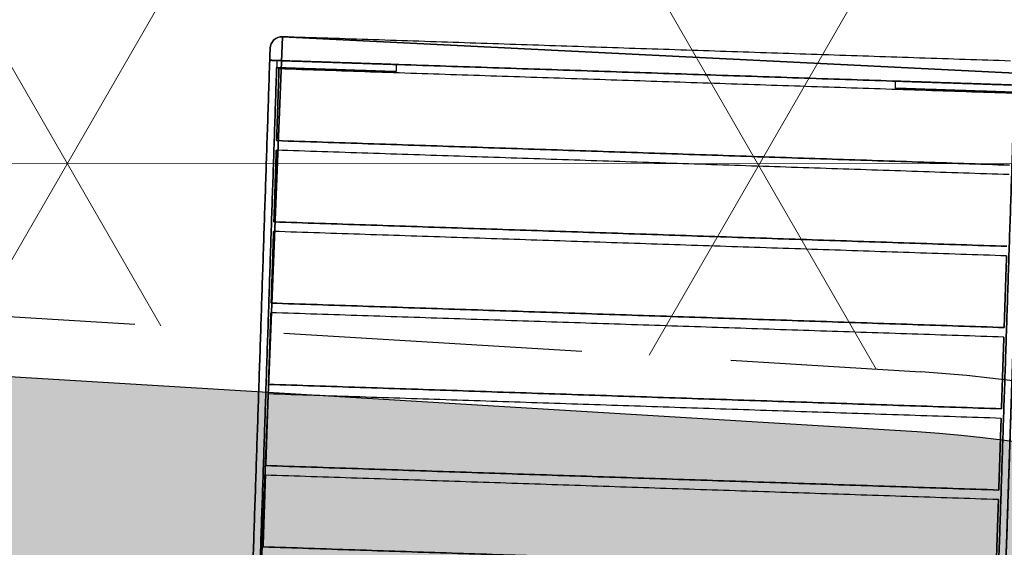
# Model space of a CAD drawing. Header units: metres. Extents: x 7415312 to 7415578, y 5538064 to 5538378.
# Tile 16 of 83: x 7415406.526 to 7415407.351, y 5538203.433 to 5538203.874. Entities that reach past the tile are written whole.
import ezdxf

# ---------------------------------------------------------------- set-up
doc = ezdxf.new("R2010")
doc.units = ezdxf.units.M
doc.header["$MEASUREMENT"] = 0
doc.linetypes.add('DASHED2', pattern=[0.375, 0.25, -0.125])
doc.linetypes.add('mz1.0_0.5', pattern=[1.5, 1, -0.5])
for name, color, linetype, lineweight in [('_LL_CIENKA', 7, 'Continuous', 25), ('_LL_OBZEZE GRANITOWE', 30, 'DASHED2', 30), ('_LL_PRZERYWANA', 7, 'mz1.0_0.5', 18), ('LL_KRESKOWANIE', 253, 'Continuous', 0), ('SZKIC', 10, 'Continuous', 35)]:
    doc.layers.add(name, color=color, linetype=linetype, lineweight=lineweight)
doc.layers.add('_LL_MALA_ARCHITEKTURA', color=7, linetype='Continuous', lineweight=35, true_color=0x000000)
doc.layers.add('LP3551$Vrstva 01', color=7, linetype='Continuous', true_color=0xffffff)
doc.layers.add('LP3551$Vrstva 02', color=7, linetype='Continuous', true_color=0xe6ce81)

# ---------------------------------------------------------------- blocks, each defined once
blk = doc.blocks.new('A$7E931D1516BA9')
at = {"layer": 'LP3551$Vrstva 01'}
for points in [[(1.307398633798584e-12, 20.00000000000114, 201.0000000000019), (1.307398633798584e-12, 240.3544702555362, 201.0000000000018), (1.307398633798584e-12, 460.7089405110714, 201.0000000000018)], [(1.307398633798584e-12, 460.7089405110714, 261.0000000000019), (1.307398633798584e-12, 240.3544702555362, 261.0000000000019), (1.307398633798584e-12, 20.00000000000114, 261.0000000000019)], [(6.000000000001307, 460.7089405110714, 201.0000000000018), (6.000000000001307, 243.3544702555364, 201.0000000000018), (6.000000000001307, 26.00000000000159, 201.0000000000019)], [(6.000000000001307, 26.00000000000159, 261.0000000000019), (6.000000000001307, 243.3544702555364, 261.0000000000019), (6.000000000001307, 460.7089405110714, 261.0000000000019)], [(624.0000000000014, 460.7089405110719, 201.0000000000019), (624.0000000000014, 243.3544702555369, 201.000000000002), (624.0000000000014, 26.00000000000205, 201.000000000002)], [(624.0000000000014, 26.00000000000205, 261.000000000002), (624.0000000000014, 243.3544702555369, 261.000000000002), (624.0000000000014, 460.7089405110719, 261.000000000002)], [(630.0000000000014, 20.00000000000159, 201.000000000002), (630.0000000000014, 240.3544702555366, 201.000000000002), (630.0000000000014, 460.7089405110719, 201.0000000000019)], [(630.0000000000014, 460.7089405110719, 261.000000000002), (630.0000000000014, 240.3544702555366, 261.000000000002), (630.0000000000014, 20.00000000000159, 261.000000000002)], [(106.0000000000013, 26.00000000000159, 201.0000000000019), (56.00000000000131, 26.00000000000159, 201.0000000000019), (6.000000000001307, 26.00000000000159, 201.0000000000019)], [(6.000000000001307, 26.00000000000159, 261.0000000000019), (56.00000000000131, 26.00000000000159, 261.0000000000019), (106.0000000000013, 26.00000000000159, 261.0000000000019)], [(106.0000000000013, 20.00000000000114, 201.0000000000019), (106.0000000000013, 23.00000000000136, 201.0000000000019), (106.0000000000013, 26.00000000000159, 201.0000000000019)], [(106.0000000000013, 20.00000000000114, 261.0000000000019), (106.0000000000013, 23.00000000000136, 261.0000000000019), (106.0000000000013, 26.00000000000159, 261.0000000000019)], [(106.0000000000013, 26.00000000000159, 261.0000000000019), (106.0000000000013, 26.00000000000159, 231.0000000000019), (106.0000000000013, 26.00000000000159, 201.0000000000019)], [(524.0000000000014, 26.00000000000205, 201.000000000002), (574.0000000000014, 26.00000000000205, 201.000000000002), (624.0000000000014, 26.00000000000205, 201.000000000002)], [(524.0000000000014, 20.00000000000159, 201.000000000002), (524.0000000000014, 23.00000000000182, 201.000000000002), (524.0000000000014, 26.00000000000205, 201.000000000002)], [(524.0000000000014, 20.00000000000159, 261.000000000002), (524.0000000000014, 23.00000000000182, 261.000000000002), (524.0000000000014, 26.00000000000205, 261.000000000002)], [(624.0000000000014, 26.00000000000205, 261.000000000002), (574.0000000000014, 26.00000000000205, 261.000000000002), (524.0000000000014, 26.00000000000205, 261.000000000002)], [(524.0000000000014, 26.00000000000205, 261.000000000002), (524.0000000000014, 26.00000000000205, 231.000000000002), (524.0000000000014, 26.00000000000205, 201.000000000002)], [(624.0000000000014, 20.00000000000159, 261.000000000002), (624.0000000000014, 23.00000000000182, 261.000000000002), (624.0000000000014, 26.00000000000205, 261.000000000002)], [(624.0000000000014, 26.00000000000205, 201.000000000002), (624.0000000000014, 26.00000000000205, 231.000000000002), (624.0000000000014, 26.00000000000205, 261.000000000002)], [(624.0000000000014, 20.00000000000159, 201.000000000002), (624.0000000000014, 23.00000000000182, 201.000000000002), (624.0000000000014, 26.00000000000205, 201.000000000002)], [(106.0000000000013, 20.00000000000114, 201.0000000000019), (56.00000000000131, 20.00000000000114, 201.0000000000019), (6.000000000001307, 20.00000000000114, 201.0000000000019)], [(6.000000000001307, 20.00000000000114, 261.0000000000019), (56.00000000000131, 20.00000000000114, 261.0000000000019), (106.0000000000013, 20.00000000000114, 261.0000000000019)], [(106.0000000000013, 20.00000000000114, 261.0000000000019), (106.0000000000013, 20.00000000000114, 231.0000000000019), (106.0000000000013, 20.00000000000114, 201.0000000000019)], [(524.0000000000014, 20.00000000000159, 201.000000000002), (574.0000000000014, 20.00000000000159, 201.000000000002), (624.0000000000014, 20.00000000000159, 201.000000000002)], [(624.0000000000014, 20.00000000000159, 261.000000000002), (574.0000000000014, 20.00000000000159, 261.000000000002), (524.0000000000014, 20.00000000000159, 261.000000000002)], [(524.0000000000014, 20.00000000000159, 261.000000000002), (524.0000000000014, 20.00000000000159, 231.000000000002), (524.0000000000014, 20.00000000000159, 201.000000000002)], [(630.0000000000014, 20.00000000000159, 201.000000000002), (627.0000000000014, 20.00000000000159, 201.000000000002), (624.0000000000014, 20.00000000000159, 201.000000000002)], [(624.0000000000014, 20.00000000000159, 201.000000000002), (624.0000000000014, 20.00000000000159, 231.000000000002), (624.0000000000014, 20.00000000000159, 261.000000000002)], [(624.0000000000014, 20.00000000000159, 261.000000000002), (627.0000000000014, 20.00000000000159, 261.000000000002), (630.0000000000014, 20.00000000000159, 261.000000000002)], [(630.0000000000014, 20.00000000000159, 261.000000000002), (630.0000000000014, 20.00000000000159, 231.000000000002), (630.0000000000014, 20.00000000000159, 201.000000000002)]]:
    blk.add_open_spline(points, degree=2, dxfattribs=at)
at = {"layer": 'LP3551$Vrstva 02', "color": 31, "true_color": 0xe6ce81}
blk.add_arc((620.0000000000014, 10, 201.0000000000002), 10, 270, 0, dxfattribs=at)
at = {"layer": 'LP3551$Vrstva 02', "color": 31, "true_color": 0xe6ce81, "extrusion": (0, 0, -1)}
blk.add_arc((-620.0000000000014, 10, -261.0000000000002), 10, 180, 270, dxfattribs=at)
at = {"layer": 'LP3551$Vrstva 02'}
for points in [[(8.000000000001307, 427, 241.0000000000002), (8.000000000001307, 397, 241.0000000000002), (8.000000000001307, 367, 241.0000000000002)], [(622.0000000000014, 427, 241.0000000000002), (315.0000000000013, 427, 241.0000000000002), (8.000000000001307, 427, 241.0000000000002)], [(8.000000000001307, 427, 261.0000000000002), (315.0000000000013, 427, 261.0000000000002), (622.0000000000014, 427, 261.0000000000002)], [(8.000000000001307, 367, 261.0000000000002), (8.000000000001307, 397, 261.0000000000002), (8.000000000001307, 427, 261.0000000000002)], [(622.0000000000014, 367, 241.0000000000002), (622.0000000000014, 397, 241.0000000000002), (622.0000000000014, 427, 241.0000000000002)], [(622.0000000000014, 427, 261.0000000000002), (622.0000000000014, 397, 261.0000000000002), (622.0000000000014, 367, 261.0000000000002)], [(622.0000000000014, 427, 241.0000000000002), (622.0000000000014, 427, 251.0000000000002), (622.0000000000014, 427, 261.0000000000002)], [(8.000000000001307, 367, 241.0000000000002), (315.0000000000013, 367, 241.0000000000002), (622.0000000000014, 367, 241.0000000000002)], [(8.000000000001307, 367, 261.0000000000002), (315.0000000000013, 367, 261.0000000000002), (622.0000000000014, 367, 261.0000000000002)], [(8.000000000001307, 367, 241.0000000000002), (8.000000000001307, 367, 251.0000000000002), (8.000000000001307, 367, 261.0000000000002)], [(622.0000000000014, 367, 261.0000000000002), (622.0000000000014, 367, 251.0000000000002), (622.0000000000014, 367, 241.0000000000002)], [(8.000000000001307, 359, 241.0000000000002), (8.000000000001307, 329, 241.0000000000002), (8.000000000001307, 299, 241.0000000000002)], [(622.0000000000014, 359, 241.0000000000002), (315.0000000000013, 359, 241.0000000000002), (8.000000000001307, 359, 241.0000000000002)], [(8.000000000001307, 359, 261.0000000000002), (315.0000000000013, 359, 261.0000000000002), (622.0000000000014, 359, 261.0000000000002)], [(8.000000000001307, 299, 261.0000000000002), (8.000000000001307, 329, 261.0000000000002), (8.000000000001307, 359, 261.0000000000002)], [(8.000000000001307, 359, 261.0000000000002), (8.000000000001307, 359, 251.0000000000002), (8.000000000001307, 359, 241.0000000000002)], [(622.0000000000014, 299, 241.0000000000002), (622.0000000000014, 329, 241.0000000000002), (622.0000000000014, 359, 241.0000000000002)], [(622.0000000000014, 359, 261.0000000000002), (622.0000000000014, 329, 261.0000000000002), (622.0000000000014, 299, 261.0000000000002)], [(622.0000000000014, 359, 241.0000000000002), (622.0000000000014, 359, 251.0000000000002), (622.0000000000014, 359, 261.0000000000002)], [(8.000000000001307, 299, 241.0000000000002), (315.0000000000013, 299, 241.0000000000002), (622.0000000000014, 299, 241.0000000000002)], [(8.000000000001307, 299, 261.0000000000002), (315.0000000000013, 299, 261.0000000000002), (622.0000000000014, 299, 261.0000000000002)], [(8.000000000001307, 299, 241.0000000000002), (8.000000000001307, 299, 251.0000000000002), (8.000000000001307, 299, 261.0000000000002)], [(622.0000000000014, 299, 261.0000000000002), (622.0000000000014, 299, 251.0000000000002), (622.0000000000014, 299, 241.0000000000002)], [(8.000000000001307, 291, 241.0000000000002), (8.000000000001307, 261, 241.0000000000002), (8.000000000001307, 231, 241.0000000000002)], [(622.0000000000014, 291, 241.0000000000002), (315.0000000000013, 291, 241.0000000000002), (8.000000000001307, 291, 241.0000000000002)], [(8.000000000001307, 291, 261.0000000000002), (315.0000000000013, 291, 261.0000000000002), (622.0000000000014, 291, 261.0000000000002)], [(8.000000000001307, 231, 261.0000000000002), (8.000000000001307, 261, 261.0000000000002), (8.000000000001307, 291, 261.0000000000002)], [(8.000000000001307, 291, 261.0000000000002), (8.000000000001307, 291, 251.0000000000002), (8.000000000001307, 291, 241.0000000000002)], [(622.0000000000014, 231, 241.0000000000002), (622.0000000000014, 261, 241.0000000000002), (622.0000000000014, 291, 241.0000000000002)], [(622.0000000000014, 291, 261.0000000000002), (622.0000000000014, 261, 261.0000000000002), (622.0000000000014, 231, 261.0000000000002)], [(622.0000000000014, 291, 241.0000000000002), (622.0000000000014, 291, 251.0000000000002), (622.0000000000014, 291, 261.0000000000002)], [(8.000000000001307, 231, 241.0000000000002), (315.0000000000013, 231, 241.0000000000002), (622.0000000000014, 231, 241.0000000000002)], [(8.000000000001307, 231, 261.0000000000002), (315.0000000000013, 231, 261.0000000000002), (622.0000000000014, 231, 261.0000000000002)], [(8.000000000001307, 231, 241.0000000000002), (8.000000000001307, 231, 251.0000000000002), (8.000000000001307, 231, 261.0000000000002)], [(622.0000000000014, 231, 261.0000000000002), (622.0000000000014, 231, 251.0000000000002), (622.0000000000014, 231, 241.0000000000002)], [(8.000000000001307, 223, 241.0000000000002), (8.000000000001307, 193, 241.0000000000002), (8.000000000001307, 163, 241.0000000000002)], [(622.0000000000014, 223, 241.0000000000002), (315.0000000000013, 223, 241.0000000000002), (8.000000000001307, 223, 241.0000000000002)], [(8.000000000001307, 223, 261.0000000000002), (315.0000000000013, 223, 261.0000000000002), (622.0000000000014, 223, 261.0000000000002)], [(8.000000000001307, 163, 261.0000000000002), (8.000000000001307, 193, 261.0000000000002), (8.000000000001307, 223, 261.0000000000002)], [(8.000000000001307, 223, 261.0000000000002), (8.000000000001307, 223, 251.0000000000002), (8.000000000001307, 223, 241.0000000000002)], [(622.0000000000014, 163, 241.0000000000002), (622.0000000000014, 193, 241.0000000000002), (622.0000000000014, 223, 241.0000000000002)], [(622.0000000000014, 223, 261.0000000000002), (622.0000000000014, 193, 261.0000000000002), (622.0000000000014, 163, 261.0000000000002)], [(622.0000000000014, 223, 241.0000000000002), (622.0000000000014, 223, 251.0000000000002), (622.0000000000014, 223, 261.0000000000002)], [(8.000000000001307, 163, 241.0000000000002), (315.0000000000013, 163, 241.0000000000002), (622.0000000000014, 163, 241.0000000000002)], [(8.000000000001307, 163, 261.0000000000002), (315.0000000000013, 163, 261.0000000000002), (622.0000000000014, 163, 261.0000000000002)], [(622.0000000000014, 163, 261.0000000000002), (622.0000000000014, 163, 251.0000000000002), (622.0000000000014, 163, 241.0000000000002)], [(622.0000000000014, 155, 241.0000000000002), (315.0000000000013, 155, 241.0000000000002), (8.000000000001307, 155, 241.0000000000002)], [(8.000000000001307, 155, 261.0000000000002), (315.0000000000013, 155, 261.0000000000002), (622.0000000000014, 155, 261.0000000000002)], [(622.0000000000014, 95, 241.0000000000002), (622.0000000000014, 125, 241.0000000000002), (622.0000000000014, 155, 241.0000000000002)], [(622.0000000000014, 155, 261.0000000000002), (622.0000000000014, 125, 261.0000000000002), (622.0000000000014, 95, 261.0000000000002)], [(622.0000000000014, 155, 241.0000000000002), (622.0000000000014, 155, 251.0000000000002), (622.0000000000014, 155, 261.0000000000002)], [(8.000000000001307, 95, 241.0000000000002), (315.0000000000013, 95, 241.0000000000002), (622.0000000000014, 95, 241.0000000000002)], [(8.000000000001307, 95, 261.0000000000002), (315.0000000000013, 95, 261.0000000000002), (622.0000000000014, 95, 261.0000000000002)], [(622.0000000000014, 95, 261.0000000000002), (622.0000000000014, 95, 251.0000000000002), (622.0000000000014, 95, 241.0000000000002)], [(622.0000000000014, 87, 241.0000000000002), (315.0000000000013, 87, 241.0000000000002), (8.000000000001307, 87, 241.0000000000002)], [(8.000000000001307, 87, 261.0000000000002), (315.0000000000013, 87, 261.0000000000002), (622.0000000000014, 87, 261.0000000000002)], [(622.0000000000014, 27, 241.0000000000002), (622.0000000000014, 57, 241.0000000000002), (622.0000000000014, 87, 241.0000000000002)], [(622.0000000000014, 87, 261.0000000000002), (622.0000000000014, 57, 261.0000000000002), (622.0000000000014, 27, 261.0000000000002)], [(622.0000000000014, 87, 241.0000000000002), (622.0000000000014, 87, 251.0000000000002), (622.0000000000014, 87, 261.0000000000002)], [(8.000000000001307, 27, 241.0000000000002), (315.0000000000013, 27, 241.0000000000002), (622.0000000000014, 27, 241.0000000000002)], [(8.000000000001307, 27, 261.0000000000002), (315.0000000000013, 27, 261.0000000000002), (622.0000000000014, 27, 261.0000000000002)], [(622.0000000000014, 27, 261.0000000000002), (622.0000000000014, 27, 251.0000000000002), (622.0000000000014, 27, 241.0000000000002)]]:
    blk.add_open_spline(points, degree=2, dxfattribs=at)
at = {"layer": 'LP3551$Vrstva 02', "color": 31, "true_color": 0xe6ce81}
for points in [[(1.307398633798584e-12, 20, 201.0000000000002), (315.0000000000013, 20, 201.0000000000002), (630.0000000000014, 20, 201.0000000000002)], [(630.0000000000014, 20, 261.0000000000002), (315.0000000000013, 20, 261.0000000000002), (1.307398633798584e-12, 20, 261.0000000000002)], [(630.0000000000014, 20, 201.0000000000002), (630.0000000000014, 20, 231.0000000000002), (630.0000000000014, 20, 261.0000000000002)], [(630.0000000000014, 10, 201.0000000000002), (630.0000000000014, 15, 201.0000000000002), (630.0000000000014, 20, 201.0000000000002)], [(630.0000000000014, 20, 261.0000000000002), (630.0000000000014, 15, 261.0000000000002), (630.0000000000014, 10, 261.0000000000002)], [(630.0000000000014, 10, 201.0000000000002), (630.0000000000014, 10, 231.0000000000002), (630.0000000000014, 10, 261.0000000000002)], [(10.00000000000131, 0, 201.0000000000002), (315.0000000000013, 0, 201.0000000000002), (620.0000000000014, 0, 201.0000000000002)], [(10.00000000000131, 0, 261.0000000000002), (315.0000000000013, 0, 261.0000000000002), (620.0000000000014, 0, 261.0000000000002)], [(620.0000000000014, 0, 261.0000000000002), (620.0000000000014, 0, 231.0000000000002), (620.0000000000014, 0, 201.0000000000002)]]:
    blk.add_open_spline(points, degree=2, dxfattribs=at)

msp = doc.modelspace()

# ---------------------------------------------------------------- hatches: boundary and pattern name
at = {"layer": 'LL_KRESKOWANIE'}
h = msp.add_hatch(dxfattribs=at)
h.set_pattern_fill('AR-CONC', color=256, scale=0.2, angle=45)
h.set_pattern_definition([(95, (0, 0), (1.103103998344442, 0.9256141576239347), [0.15, -1.65]), (400, (0, 0), (-1.259984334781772, 0.8675362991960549), [0.12, -1.32]), (145.4514, (0.09192532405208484, 0.07713451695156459), (-0.1568789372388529, 1.79315056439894), [0.12748038, -1.402284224]), (91.18419999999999, (-0.2828427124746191, 0.2828427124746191), (1.743386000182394, 1.275227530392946), [0.225, -2.475]), (141.6356, (-0.1375604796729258, 0.389111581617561), (-0.05579802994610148, 2.699423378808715), [0.191220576, -2.103426]), (396.1842, (-0.2828427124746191, 0.2828427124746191), (-0.05580013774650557, 2.699423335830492), [0.18, -1.98]), (66, (-0.07071067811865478, 0.3535533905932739), (1.413543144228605, 0.2747649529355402), [0.15, -1.65]), (371, (-0.07071067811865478, 0.3535533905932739), (-0.681417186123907, 1.369616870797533), [0.12, -1.32]), (116.4514, (0.04708459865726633, 0.3764503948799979), (0.7321272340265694, 1.644381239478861), [0.12748038, -1.402284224]), (82.50000000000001, (0, 0), (-0.4535863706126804, 0.4879796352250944), [0, -1.304, 0, -1.34, 0, -1.325]), (52.49999999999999, (0, 0), (-0.1857458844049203, 0.929818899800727), [0, -0.764, 0, -1.274, 0, -0.505]), (12.5, (-0.3153696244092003, -0.3153696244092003), (0.7868363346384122, 0.7230415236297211), [0, -0.5, 0, -1.56, 0, -2.07]), (2.499999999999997, (-0.4567909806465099, -0.4567909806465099), (0.6831799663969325, 0.9663196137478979), [0, -0.65, 0, -1.036, 0, -1.47])])
edge = h.paths.add_edge_path()
edge.add_line((7415409.426750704, 5538200.434034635), (7415410.458648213, 5538199.661628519))
edge.add_arc((7415410.916861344, 5538200.403156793), 0.8716785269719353, 238.2868055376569, 349.9842661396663)
edge.add_line((7415411.775255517, 5538200.251555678), (7415412.438819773, 5538204.276366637))
edge.add_arc((7415410.467479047, 5538204.242336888), 1.971634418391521, 0.9889550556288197, 83.11965253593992)
edge.add_line((7415410.703673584, 5538206.199772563), (7415404.811083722, 5538206.556811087))
edge.add_arc((7415404.609370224, 5538205.39394972), 1.180226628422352, 80.1592198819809, 226.4045561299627)
edge.add_line((7415403.795530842, 5538204.539198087), (7415404.707876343, 5538203.850599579))
edge.add_arc((7415405.3308567, 5538204.714314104), 1.064944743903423, 234.1978271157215, 265.4623250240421)
edge.add_line((7415405.246604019, 5538203.652707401), (7415407.277709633, 5538203.52964047))
edge.add_arc((7415407.217229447, 5538202.53147107), 1.000000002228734, 52.95616372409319, 86.53262456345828, ccw=False)
edge.add_line((7415407.819655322, 5538203.329645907), (7415408.727297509, 5538202.644599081))
edge.add_arc((7415408.124871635, 5538201.846424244), 1.000000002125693, -9.378661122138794, 52.95616371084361, ccw=False)
edge.add_line((7415409.111504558, 5538201.683465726), (7415409.046291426, 5538201.288632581))
edge.add_arc((7415409.925007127, 5538201.167841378), 0.8869790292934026, 172.1729844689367, 235.8234074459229)
edge = h.paths.add_edge_path()
edge.add_arc((7415415.130207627, 5538197.717075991), 0.4979755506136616, 210.6183637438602, 390.7098301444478)
edge.add_arc((7415419.933637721, 5538200.569514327), 5.08855693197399, 118.72689625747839, 210.7026227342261, ccw=False)
edge.add_arc((7415417.251093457, 5538205.469852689), 0.4979845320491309, 298.3936144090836, 479.1759415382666)
edge.add_arc((7415419.939314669, 5538200.567959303), 6.08859670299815, 118.7761778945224, 210.656462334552)
edge.add_line((7415414.70166041, 5538197.463448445), (7415414.70166041, 5538197.463448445))
edge = h.paths.add_edge_path()
edge.add_arc((7415419.935045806, 5538200.567107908), 5.089943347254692, 0, 360)
edge = h.paths.add_edge_path()
edge.add_line((7415420.805172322, 5538206.725111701), (7415424.739323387, 5538208.937492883))
edge.add_arc((7415425.520275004, 5538207.420628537), 1.706095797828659, -19.02628232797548, 117.24149537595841, ccw=False)
edge.add_line((7415427.133165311, 5538206.864438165), (7415425.746278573, 5538202.845812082))
edge.add_arc((7415425.108062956, 5538203.128422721), 0.6979884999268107, 215.7218014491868, 336.11557953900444, ccw=False)
edge.add_arc((7415419.940465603, 5538200.574658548), 5.076898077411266, 25.00813940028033, 80.21441047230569)
edge.add_arc((7415421.121780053, 5538206.15089539), 0.6557170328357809, 118.8711833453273, 240.9461840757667, ccw=False)
edge = h.paths.add_edge_path()
edge.add_arc((7415425.355047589, 5538199.185870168), 0.4973782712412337, 345.6032772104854, 525.5548588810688)
edge.add_arc((7415419.931076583, 5538200.588170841), 5.104934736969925, 253.84335615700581, 345.49936666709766, ccw=False)
edge.add_arc((7415418.378994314, 5538195.202388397), 0.5000850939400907, 74.74728555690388, 252.6334364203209)
edge.add_line((7415418.22972698, 5538194.725099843), (7415422.857034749, 5538192.254541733))
edge.add_arc((7415423.518524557, 5538193.600807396), 1.500000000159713, 243.8327312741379, 351.3730453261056)
edge.add_line((7415425.001553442, 5538193.375806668), (7415425.836806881, 5538199.062204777))
h.paths.add_polyline_path([(7415401.124080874, 5538209.123375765), (7415403.853000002, 5538208.528), (7415405.395, 5538208.234), (7415414.450252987, 5538207.819734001), (7415419.115985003, 5538207.840288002), (7415423.475526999, 5538210.291888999), (7415430.252499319, 5538220.602926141), (7415433.748543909, 5538218.063773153), (7415432.31803576, 5538212.707687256), (7415431.88196424, 5538212.952312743), (7415430.041964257, 5538209.672312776), (7415429.5270637, 5538208.147011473), (7415427.759999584, 5538203.159998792), (7415427.619999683, 5538197.070000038), (7415427.533805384, 5538194.253415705), (7415426.700863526, 5538190.690057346), (7415424.649999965, 5538191.630000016), (7415417.641685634, 5538193.507957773), (7415414.226112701, 5538194.534287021), (7415400.197335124, 5538205.122566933)])
at = {"layer": 'LL_KRESKOWANIE', "true_color": 0x9cbd7b}
h = msp.add_hatch(dxfattribs=at)
h.set_pattern_fill('NET3', color=73, scale=4)
h.set_pattern_definition([(0, (363.983241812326, 14.25252145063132), (0, 0.5), []), (59.99999999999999, (363.983241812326, 14.25252145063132), (-0.4330127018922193, 0.2500000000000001), []), (120, (363.983241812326, 14.25252145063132), (-0.4330127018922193, -0.2499999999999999), [])])
edge = h.paths.add_edge_path()
edge.add_line((7415420.829550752, 5538206.681323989), (7415424.763078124, 5538208.893354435))
edge.add_arc((7415425.520275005, 5538207.420628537), 1.655979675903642, -19.02607170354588, 117.20980366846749, ccw=False)
edge.add_line((7415427.085789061, 5538206.880781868), (7415425.699608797, 5538202.864202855))
edge.add_arc((7415425.108062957, 5538203.128422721), 0.6478723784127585, 216.1286891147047, 335.93159503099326, ccw=False)
edge.add_arc((7415419.940465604, 5538200.574658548), 5.127014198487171, 25.06176979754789, 80.11716790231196)
edge.add_arc((7415421.121780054, 5538206.15089539), 0.6056009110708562, 118.8517101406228, 240.1588849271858, ccw=False)
edge = h.paths.add_edge_path()
edge.add_arc((7415425.355047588, 5538199.185870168), 0.4473782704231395, 345.2743346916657, 525.5548588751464)
edge.add_arc((7415424.873392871, 5538199.309942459), 0.05000005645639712, 345.49958476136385, 345.55507681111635, ccw=False)
edge.add_arc((7415419.931076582, 5538200.58817084), 5.154934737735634, 253.84786615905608, 345.49936666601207, ccw=False)
edge.add_arc((7415418.378994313, 5538195.202388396), 0.4500850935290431, 74.79605125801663, 253.2156714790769)
edge.add_line((7415418.249023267, 5538194.771477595), (7415422.879834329, 5538192.299049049))
edge.add_arc((7415423.518524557, 5538193.600807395), 1.450000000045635, 243.8657429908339, 351.3684167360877)
edge.add_line((7415424.952101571, 5538193.383190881), (7415425.787731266, 5538199.072150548))
edge = h.paths.add_edge_path()
edge.add_arc((7415415.130207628, 5538197.717075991), 0.4479755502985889, 210.6183635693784, 390.7098299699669)
edge.add_arc((7415415.558355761, 5538197.971392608), 0.05000814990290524, 210.7040978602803, 210.7113046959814, ccw=False)
edge.add_arc((7415419.933637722, 5538200.569514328), 5.138556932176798, 118.7252279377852, 210.7026227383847, ccw=False)
edge.add_arc((7415417.251093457, 5538205.469852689), 0.447984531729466, 298.3755526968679, 479.1977066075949)
edge.add_arc((7415419.93931467, 5538200.567959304), 6.038596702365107, 118.7744824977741, 210.6564623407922)
edge.add_arc((7415414.701661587, 5538197.463448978), 0.0499987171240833, 30.61852647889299, 30.6566251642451, ccw=False)
edge = h.paths.add_edge_path()
edge.add_line((7415409.455844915, 5538200.474857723), (7415410.486865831, 5538199.703107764))
edge.add_arc((7415410.916861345, 5538200.403156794), 0.8215624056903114, 238.4402444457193, 349.9646232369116)
edge.add_line((7415411.725854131, 5538200.259994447), (7415412.388627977, 5538204.280011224))
edge.add_arc((7415410.467479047, 5538204.242336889), 1.921518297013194, 1.12344426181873, 83.07541792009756)
edge.add_line((7415410.699142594, 5538206.149839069), (7415404.805237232, 5538206.5069573))
edge.add_arc((7415404.609370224, 5538205.39394972), 1.13011050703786, 80.01928551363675, 226.2607020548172)
edge.add_line((7415403.828036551, 5538204.57745266), (7415403.828036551, 5538204.57745266))
edge.add_line((7415403.828036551, 5538204.57745266), (7415404.73762894, 5538203.890932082))
edge.add_arc((7415405.330856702, 5538204.714314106), 1.014828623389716, 234.2281197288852, 265.4362149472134)
edge.add_line((7415405.250107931, 5538203.702703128), (7415407.280740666, 5538203.579664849))
edge.add_arc((7415407.217229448, 5538202.531471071), 1.050116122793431, 52.95616374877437, 86.53262457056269, ccw=False)
edge.add_line((7415407.84984657, 5538203.369647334), (7415408.757488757, 5538202.684600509))
edge.add_arc((7415408.124871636, 5538201.846424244), 1.050116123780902, -9.378660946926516, 52.95616377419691, ccw=False)
edge.add_line((7415409.160950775, 5538201.67529888), (7415409.095849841, 5538201.281145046))
edge.add_arc((7415409.925007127, 5538201.167841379), 0.8368629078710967, 172.218772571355, 235.9013045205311)

# ---------------------------------------------------------------- linework, layer by layer
at = {"layer": '_LL_CIENKA', "elevation": 496.7581879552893}
msp.add_lwpolyline([(7415409.426750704, 5538200.434034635), (7415410.458648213, 5538199.661628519, 0.530017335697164), (7415411.775255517, 5538200.251555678), (7415412.438819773, 5538204.276366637, 0.3745348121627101), (7415410.703673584, 5538206.199772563), (7415404.811083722, 5538206.556811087, 0.7416190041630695), (7415403.795530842, 5538204.539198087), (7415404.707876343, 5538203.850599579, 0.1372696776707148), (7415405.246604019, 5538203.652707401), (7415407.277709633, 5538203.52964047, -0.1475622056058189), (7415407.819655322, 5538203.329645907), (7415408.727297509, 5538202.644599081, -0.2788984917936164), (7415409.111504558, 5538201.683465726), (7415409.046291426, 5538201.288632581, 0.2850953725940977)], format="xyb", close=True, dxfattribs=at)
at = {"layer": '_LL_MALA_ARCHITEKTURA', "elevation": 0.5979297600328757}
msp.add_lwpolyline([(7415406.686295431, 5538202.359588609), (7415406.746273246, 5538203.859891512), (7415407.365596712, 5538203.829257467), (7415407.315946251, 5538202.338616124), (7415406.686295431, 5538202.359588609)], close=True, dxfattribs=at)
at = {"layer": '_LL_OBZEZE GRANITOWE', "color": 5, "elevation": 496.7581879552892}
msp.add_lwpolyline([(7415409.455844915, 5538200.474857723), (7415410.486865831, 5538199.703107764, 0.5290503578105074), (7415411.725854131, 5538200.259994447), (7415412.388627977, 5538204.280011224, 0.3736458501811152), (7415410.699142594, 5538206.149839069), (7415404.805237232, 5538206.5069573, 0.74159249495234), (7415403.828036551, 5538204.57745266), (7415403.828036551, 5538204.57745266), (7415404.73762894, 5538203.890932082, 0.1370189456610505), (7415405.250107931, 5538203.702703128), (7415407.280740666, 5538203.579664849, -0.1475622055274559), (7415407.84984657, 5538203.369647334), (7415408.757488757, 5538202.684600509, -0.2788984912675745), (7415409.160950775, 5538201.67529888), (7415409.095849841, 5538201.281145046, 0.285246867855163), (7415409.455844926, 5538200.474857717, -2781602.65258337)], format="xyb", dxfattribs=at)
at = {"layer": '_LL_PRZERYWANA', "color": 2, "elevation": 496.758187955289}
msp.add_lwpolyline([(7415404.906066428, 5538201.862957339, 0.2, 0.2, 1.04351665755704), (7415435.026033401, 5538200.557098, 0.2, 0.2, 0.9583157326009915), (7415404.906066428, 5538201.862957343, 0.2, 0.2, 0)], format="xyseb", close=True, dxfattribs=at)

# ---------------------------------------------------------------- block references
at = {"layer": 'SZKIC', "xscale": 0.001, "yscale": 0.001, "zscale": 0.001, "rotation": 178.0922905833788}
msp.add_blockref('A$7E931D1516BA9', (7415407.365929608, 5538203.839251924, -0.1578267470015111), dxfattribs=at)

doc.saveas('drawing.dxf')
